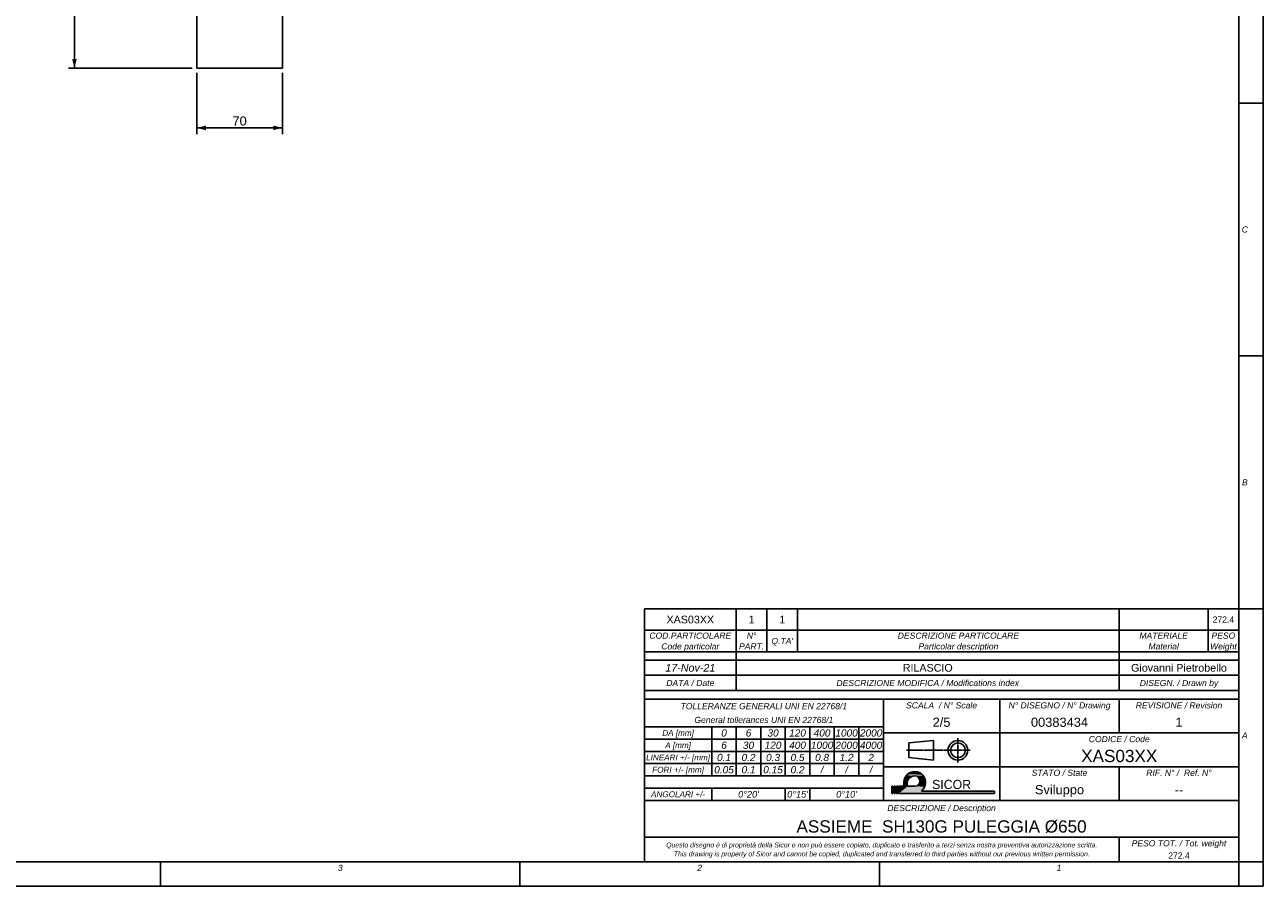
# Model space of a CAD drawing. Header units: millimetres. Extents: x 0 to 1189, y 0 to 841.
# Tile 55 of 68: x 785 to 1189, y 0 to 281. Entities that reach past the tile are written whole.
import ezdxf

# ---------------------------------------------------------------- set-up
doc = ezdxf.new("R2010")
doc.units = ezdxf.units.MM
doc.header["$LTSCALE"] = 65.395
doc.layers.get('0').update_dxf_attribs({"linetype": 'CONTINUOUS'})
doc.layers.add('7_ALL_NOTE', color=7, linetype='CONTINUOUS')
doc.styles.get("Standard").update_dxf_attribs({"font": 'arial.ttf'})
doc.styles.add('TEXTSTYLE_1', font='gdt', dxfattribs={"width": 0.8})
doc.styles.add('TEXTSTYLE_2', font='sqr721be.ttf')
doc.styles.add('TEXTSTYLE_3', font='ariali.ttf')
doc.styles.add('TEXTSTYLE_4', font='arial.ttf')
doc.styles.add('TEXTSTYLE_5', font='ariali.ttf')
doc.dimstyles.new('DIMSTYLE_1', dxfattribs={"dimtxt": 3, "dimasz": 3, "dimexe": 2, "dimexo": 1.5, "dimgap": 0.75, "dimtad": 1, "dimdec": 1, "dimlfac": 2.5, "dimdsep": 46, "dimtxsty": 'Standard', "dimblk": '_FILLED', "dimblk1": '_FILLED', "dimblk2": '_FILLED', "dimcen": 0.09, "dimadec": 1, "dimazin": 2, "dimtp": 0.3, "dimtm": 0.3, "dimtfac": 1, "dimtdec": 1, "dimtofl": 0, "dimtmove": 0, "dimatfit": 3, "dimldrblk": '_FILLED', "dimfxl": 0, "dimtolj": 1, "dimarcsym": 0})
doc.dimstyles.new('DIMSTYLE_4', dxfattribs={"dimtxt": 3, "dimasz": 3, "dimexe": 2, "dimexo": 1.5, "dimgap": 0.75, "dimtad": 1, "dimdec": 1, "dimlfac": 2.5, "dimdsep": 46, "dimtxsty": 'Standard', "dimblk": '_FILLED', "dimblk1": '_FILLED', "dimblk2": '_FILLED', "dimcen": 0.09, "dimadec": 1, "dimazin": 2, "dimtp": 0.8, "dimtm": 0.8, "dimtfac": 1, "dimtdec": 1, "dimtofl": 0, "dimtmove": 0, "dimatfit": 3, "dimldrblk": '_FILLED', "dimfxl": 0, "dimtolj": 1, "dimarcsym": 0})

# ---------------------------------------------------------------- blocks, each defined once
blk = doc.blocks.new('PROIEZIONE_BL0', base_point=(1082.95, 44.34))
at = {"color": 1, "linetype": 'Continuous'}
for p, q in [((1073.35, 46.74), (1081.35, 47.54)), ((1073.35, 41.94), (1073.35, 46.74)), ((1081.35, 41.14), (1081.35, 47.54)), ((1089.35, 48.34), (1089.35, 46.19)), ((1089.35, 45.93), (1089.35, 46.03)), ((1089.35, 45.77), (1089.35, 42.92)), ((1074.48, 44.34), (1072.55, 44.34)), ((1073.35, 41.94), (1081.35, 41.14)), ((1074.74, 44.34), (1074.64, 44.34)), ((1077.75, 44.34), (1074.9, 44.34)), ((1078.02, 44.34), (1077.91, 44.34)), ((1081.03, 44.34), (1078.18, 44.34)), ((1081.29, 44.34), (1081.19, 44.34)), ((1084.3, 44.34), (1081.45, 44.34)), ((1084.57, 44.34), (1084.46, 44.34)), ((1087.58, 44.34), (1084.73, 44.34)), ((1087.84, 44.34), (1087.74, 44.34)), ((1090.85, 44.34), (1088, 44.34)), ((1089.35, 42.65), (1089.35, 42.76)), ((1089.35, 40.34), (1089.35, 42.49)), ((1091.12, 44.34), (1091.01, 44.34)), ((1093.35, 44.34), (1091.28, 44.34))]:
    blk.add_line(p, q, dxfattribs=at)
for radius in [3.2, 2.4]:
    blk.add_circle((1089.35, 44.34), radius, dxfattribs=at)
blk = doc.blocks.new('LOGO_SICOR_BL1', base_point=(1084.51, 33.83))
at = {"color": 1, "linetype": 'Continuous'}
for p, q in [((1068.12, 32.64), (1067.72, 32.64)), ((1067.72, 32.64), (1067.72, 30.27)), ((1068.12, 32.64), (1067.72, 32.64)), ((1067.72, 32.64), (1067.72, 30.27)), ((1067.72, 32.64), (1067.72, 30.27)), ((1068.12, 32.64), (1067.72, 32.64)), ((1068.12, 30.27), (1068.12, 32.64)), ((1068.12, 30.27), (1068.12, 32.64)), ((1068.12, 30.27), (1068.12, 32.64)), ((1068.91, 32.64), (1068.51, 32.64)), ((1068.51, 32.64), (1068.51, 30.27)), ((1068.91, 32.64), (1068.51, 32.64)), ((1068.51, 32.64), (1068.51, 30.27)), ((1068.51, 32.64), (1068.51, 30.27)), ((1068.91, 32.64), (1068.51, 32.64)), ((1068.91, 30.27), (1068.91, 32.64)), ((1068.91, 30.27), (1068.91, 32.64)), ((1068.91, 30.27), (1068.91, 32.64)), ((1069.7, 32.64), (1069.3, 32.64)), ((1069.3, 32.64), (1069.3, 30.27)), ((1069.7, 32.64), (1069.3, 32.64)), ((1069.3, 32.64), (1069.3, 30.27)), ((1069.3, 32.64), (1069.3, 30.27)), ((1069.7, 32.64), (1069.3, 32.64)), ((1069.7, 30.27), (1069.7, 32.64)), ((1069.7, 30.27), (1069.7, 32.64)), ((1069.7, 30.27), (1069.7, 32.64)), ((1070.09, 30.27), (1070.09, 32.64)), ((1070.09, 32.64), (1071.88, 32.64)), ((1071.88, 32.64), (1070.09, 32.64)), ((1070.09, 32.64), (1070.09, 30.27)), ((1071.88, 32.64), (1070.09, 32.64)), ((1070.09, 32.64), (1070.09, 30.27)), ((1075.23, 32.64), (1072.93, 32.64)), ((1075.23, 32.64), (1072.93, 32.64)), ((1072.93, 32.64), (1075.23, 32.64)), ((1067.72, 30.27), (1068.12, 30.27)), ((1067.72, 30.27), (1068.12, 30.27)), ((1067.72, 30.27), (1068.12, 30.27)), ((1068.51, 30.27), (1068.91, 30.27)), ((1068.51, 30.27), (1068.91, 30.27)), ((1068.51, 30.27), (1068.91, 30.27)), ((1069.3, 30.27), (1069.7, 30.27)), ((1069.3, 30.27), (1069.7, 30.27)), ((1069.3, 30.27), (1069.7, 30.27)), ((1070.09, 30.27), (1101.31, 30.27)), ((1070.09, 30.27), (1101.31, 30.27)), ((1070.09, 30.27), (1101.31, 30.27)), ((1101.31, 31.06), (1077.46, 31.06)), ((1101.31, 31.06), (1077.46, 31.06)), ((1101.31, 31.06), (1077.46, 31.06)), ((1101.31, 30.27), (1101.31, 31.06)), ((1101.31, 30.27), (1101.31, 31.06)), ((1101.31, 30.27), (1101.31, 31.06))]:
    blk.add_line(p, q, dxfattribs=at)
for centre, radius, start, end in [((1075.23, 33.83), 3.56, 0, 199.4712), ((1075.23, 33.83), 3.56, 0, 199.4712), ((1075.23, 33.83), 3.56, 0, 199.4712), ((1075.23, 33.83), 3.56, 0, 199.4712), ((1075.23, 33.53), 2.47, 90, 201.1002), ((1075.23, 33.53), 2.47, 90, 201.1002), ((1075.23, 33.53), 2.47, 90, 201.1002), ((1075.23, 34.32), 1.68, 270, 90), ((1075.23, 34.32), 1.68, 270, 90), ((1075.23, 34.32), 1.68, 270, 90), ((1075.23, 33.83), 3.56, 308.9424, 360), ((1075.23, 33.83), 3.56, 308.9424, 360), ((1075.23, 33.83), 3.56, 308.9424, 360), ((1075.23, 33.83), 3.56, 308.9424, 360)]:
    blk.add_arc(centre, radius, start, end, dxfattribs=at)
for points in [[(1072.58, 36.2), (1072.92, 36.54), (1077.7, 36.39)], [(1077.7, 36.39), (1078.02, 36.04), (1072.58, 36.2)], [(1072.92, 36.54), (1073.31, 36.82), (1077.33, 36.69)], [(1077.33, 36.69), (1077.7, 36.39), (1072.92, 36.54)], [(1073.31, 36.82), (1073.72, 37.05), (1076.93, 36.95)], [(1076.93, 36.95), (1077.33, 36.69), (1073.31, 36.82)], [(1073.72, 37.05), (1074.17, 37.22), (1076.5, 37.15)], [(1076.5, 37.15), (1076.93, 36.95), (1073.72, 37.05)], [(1074.17, 37.22), (1074.63, 37.33), (1076.05, 37.29)], [(1076.05, 37.29), (1076.5, 37.15), (1074.17, 37.22)], [(1074.63, 37.33), (1075.1, 37.38), (1075.58, 37.37)], [(1075.58, 37.37), (1076.05, 37.29), (1074.63, 37.33)], [(1067.72, 30.27), (1067.72, 32.64), (1068.12, 32.64)], [(1068.12, 32.64), (1068.12, 30.27), (1067.72, 30.27)], [(1068.51, 30.27), (1068.51, 32.64), (1068.91, 32.64)], [(1068.91, 32.64), (1068.91, 30.27), (1068.51, 30.27)], [(1069.3, 30.27), (1069.3, 32.64), (1069.7, 32.64)], [(1069.7, 32.64), (1069.7, 30.27), (1069.3, 30.27)], [(1078.5, 32.43), (1070.09, 30.27), (1075.23, 32.64)], [(1075.23, 32.64), (1070.09, 30.27), (1072.93, 32.64)], [(1072.93, 32.64), (1070.09, 30.27), (1071.88, 32.64)], [(1070.09, 30.27), (1070.09, 32.64), (1071.88, 32.64)], [(1078.37, 32.17), (1070.09, 30.27), (1078.5, 32.43)], [(1071.68, 34.05), (1071.74, 34.52), (1072.88, 34.3)], [(1072.88, 34.3), (1072.81, 34.03), (1071.68, 34.05)], [(1071.68, 33.57), (1071.68, 34.05), (1072.81, 34.03)], [(1072.77, 33.75), (1071.68, 33.57), (1072.81, 34.03)], [(1072.77, 33.75), (1072.76, 33.47), (1071.68, 33.57)], [(1071.75, 33.1), (1071.68, 33.57), (1072.76, 33.47)], [(1071.74, 34.52), (1071.86, 34.98), (1073.12, 34.81)], [(1072.98, 34.56), (1071.74, 34.52), (1073.12, 34.81)], [(1072.98, 34.56), (1072.88, 34.3), (1071.74, 34.52)], [(1072.78, 33.19), (1071.75, 33.1), (1072.76, 33.47)], [(1072.78, 33.19), (1072.84, 32.91), (1071.75, 33.1)], [(1071.88, 32.64), (1071.75, 33.1), (1072.84, 32.91)], [(1071.86, 34.98), (1072.05, 35.42), (1073.46, 35.26)], [(1073.28, 35.04), (1071.86, 34.98), (1073.46, 35.26)], [(1073.28, 35.04), (1073.12, 34.81), (1071.86, 34.98)], [(1072.84, 32.91), (1072.93, 32.64), (1071.88, 32.64)], [(1072.05, 35.42), (1072.29, 35.83), (1074.14, 35.75)], [(1073.9, 35.61), (1072.05, 35.42), (1074.14, 35.75)], [(1073.67, 35.45), (1072.05, 35.42), (1073.9, 35.61)], [(1073.67, 35.45), (1073.46, 35.26), (1072.05, 35.42)], [(1072.29, 35.83), (1072.58, 36.2), (1074.95, 35.99)], [(1074.67, 35.94), (1072.29, 35.83), (1074.95, 35.99)], [(1074.4, 35.86), (1072.29, 35.83), (1074.67, 35.94)], [(1074.4, 35.86), (1074.14, 35.75), (1072.29, 35.83)], [(1078.02, 36.04), (1075.23, 36), (1072.58, 36.2)], [(1075.23, 36), (1074.95, 35.99), (1072.58, 36.2)], [(1075.23, 36), (1078.02, 36.04), (1075.45, 35.99)], [(1075.45, 32.66), (1078.6, 32.7), (1075.23, 32.64)], [(1078.6, 32.7), (1078.5, 32.43), (1075.23, 32.64)], [(1075.45, 35.99), (1078.02, 36.04), (1075.66, 35.94)], [(1075.45, 32.66), (1075.66, 32.7), (1078.6, 32.7)], [(1075.66, 35.94), (1078.02, 36.04), (1075.87, 35.87)], [(1075.87, 32.77), (1078.68, 32.97), (1075.66, 32.7)], [(1078.68, 32.97), (1078.6, 32.7), (1075.66, 32.7)], [(1075.87, 35.87), (1078.02, 36.04), (1076.07, 35.78)], [(1076.07, 32.87), (1078.68, 32.97), (1075.87, 32.77)], [(1076.07, 35.78), (1078.02, 36.04), (1076.25, 35.66)], [(1076.07, 32.87), (1076.25, 32.99), (1078.68, 32.97)], [(1078.02, 36.04), (1078.29, 35.64), (1076.25, 35.66)], [(1076.42, 35.51), (1076.25, 35.66), (1078.29, 35.64)], [(1076.42, 33.14), (1078.74, 33.26), (1076.25, 32.99)], [(1078.74, 33.26), (1078.68, 32.97), (1076.25, 32.99)], [(1076.42, 35.51), (1078.29, 35.64), (1076.56, 35.35)], [(1076.42, 33.14), (1076.56, 33.3), (1078.74, 33.26)], [(1078.29, 35.64), (1078.5, 35.22), (1076.56, 35.35)], [(1076.68, 35.16), (1076.56, 35.35), (1078.5, 35.22)], [(1076.68, 33.48), (1078.77, 33.54), (1076.56, 33.3)], [(1078.77, 33.54), (1078.74, 33.26), (1076.56, 33.3)], [(1076.68, 35.16), (1078.5, 35.22), (1076.78, 34.97)], [(1076.68, 33.48), (1076.78, 33.68), (1078.77, 33.54)], [(1078.5, 35.22), (1078.66, 34.77), (1076.78, 34.97)], [(1076.85, 34.76), (1076.78, 34.97), (1078.66, 34.77)], [(1076.78, 33.68), (1076.85, 33.89), (1078.79, 33.83)], [(1078.79, 33.83), (1078.77, 33.54), (1076.78, 33.68)], [(1076.85, 34.76), (1078.66, 34.77), (1076.89, 34.54)], [(1076.89, 34.1), (1078.75, 34.3), (1076.85, 33.89)], [(1078.75, 34.3), (1078.79, 33.83), (1076.85, 33.89)], [(1076.89, 34.54), (1078.66, 34.77), (1076.91, 34.32)], [(1076.89, 34.1), (1076.91, 34.32), (1078.75, 34.3)], [(1078.66, 34.77), (1078.75, 34.3), (1076.91, 34.32)], [(1078.23, 31.92), (1070.09, 30.27), (1078.37, 32.17)], [(1078.06, 31.68), (1070.09, 30.27), (1078.23, 31.92)], [(1077.88, 31.46), (1070.09, 30.27), (1078.06, 31.68)], [(1077.68, 31.25), (1070.09, 30.27), (1077.88, 31.46)], [(1077.46, 31.06), (1070.09, 30.27), (1077.68, 31.25)], [(1101.31, 31.06), (1070.09, 30.27), (1077.46, 31.06)], [(1101.31, 31.06), (1101.31, 30.27), (1070.09, 30.27)]]:
    blk.add_solid(points, dxfattribs=at)
at = {"color": 1, "linetype": 'Continuous', "style": 'TEXTSTYLE_2'}
blk.add_text('SICOR', height=3, dxfattribs=at).set_placement((1080.92, 31.7))
blk = doc.blocks.new('_FILLED')
at = {"color": 0, "linetype": 'ByBlock'}
blk.add_solid([(0, 0), (-1, 0.25), (-1, -0.25)], dxfattribs=at)
blk = doc.blocks.new('*D1')
at = {"color": 2, "linetype": 'Continuous'}
for p, q in [((840.88, 265.38), (840.88, 245.39)), ((868.88, 265.38), (868.88, 245.39)), ((840.88, 247.39), (854.88, 247.39)), ((868.88, 247.39), (854.88, 247.39))]:
    blk.add_line(p, q, dxfattribs=at)
at = {"color": 2, "linetype": 'Continuous', "xscale": 3, "yscale": 3, "zscale": 3, "rotation": 180}
blk.add_blockref('_FILLED', (840.88, 247.39), dxfattribs=at)
at = {"color": 2, "linetype": 'Continuous', "xscale": 3, "yscale": 3, "zscale": 3}
blk.add_blockref('_FILLED', (868.88, 247.39), dxfattribs=at)
at = {"color": 2, "linetype": 'Continuous', "insert": (854.88, 251.14), "char_height": 3, "width": 4.6617, "attachment_point": 2, "line_spacing_factor": 0.9}
blk.add_mtext('70', dxfattribs=at)
blk = doc.blocks.new('*D6')
at = {"color": 2, "linetype": 'Continuous'}
for p, q in [((839.38, 528.48), (798.99, 528.48)), ((800.99, 528.48), (800.99, 397.68)), ((800.99, 266.88), (800.99, 397.68)), ((839.38, 266.88), (798.99, 266.88))]:
    blk.add_line(p, q, dxfattribs=at)
at = {"color": 2, "linetype": 'Continuous', "xscale": 3, "yscale": 3, "zscale": 3}
for p, rotation in [((800.99, 528.48), 90), ((800.99, 266.88), 270)]:
    blk.add_blockref('_FILLED', p, dxfattribs=dict(at, rotation=rotation))
at = {"color": 2, "linetype": 'Continuous', "insert": (797.24, 397.68), "char_height": 3, "width": 10.9926, "attachment_point": 2, "rotation": 90, "line_spacing_factor": 0.9, "style": 'TEXTSTYLE_1'}
blk.add_mtext('{\\fgdt;n}\\fArial;654', dxfattribs=at)

msp = doc.modelspace()

# ---------------------------------------------------------------- linework, layer by layer
at = {"color": 7, "linetype": 'Continuous'}
for p, q in [((1189, 0), (1189, 841)), ((1181, 8), (1181, 833)), ((840.877, 266.879), (840.877, 528.479)), ((868.877, 266.879), (868.877, 528.479)), ((868.877, 266.879), (840.877, 266.879)), ((8, 8), (1181, 8)), ((0, 0), (1189, 0))]:
    msp.add_line(p, q, dxfattribs=at)
at = {"color": 2, "linetype": 'Continuous'}
for p, q in [((1181, 833), (1181, 8)), ((1189, 833), (1189, 8)), ((1181, 255.5), (1189, 255.5)), ((1181, 173), (1189, 173)), ((987, 76.5), (987, 90.5)), ((987, 90.5), (1181, 90.5)), ((1017, 76.5), (1017, 90.5)), ((1027, 76.5), (1027, 90.5)), ((1037, 76.5), (1037, 90.5)), ((1142, 76.5), (1142, 90.5)), ((1171, 76.5), (1171, 90.5)), ((1181, 90.5), (1189, 90.5)), ((1181, 76.5), (1181, 90.5)), ((987, 83.5), (1181, 83.5)), ((987, 63.8), (987, 76.5)), ((987, 76.5), (1181, 76.5)), ((987, 76.5), (1181, 76.5)), ((987, 73.7), (1181, 73.7)), ((1017, 63.8), (1017, 76.5)), ((1142, 63.8), (1142, 76.5)), ((1181, 63.8), (1181, 76.5)), ((987, 68.8), (1181, 68.8)), ((987, 63.8), (1181, 63.8)), ((987, 63.8), (987, 8)), ((987, 63.8), (1181, 63.8)), ((987, 61), (1181, 61)), ((987, 61), (1065, 61)), ((987, 61), (987, 28)), ((1065, 61), (1065, 28)), ((1065, 61), (1065, 28)), ((1103, 61), (1103, 28)), ((1142, 61), (1142, 50)), ((1181, 63.8), (1181, 8)), ((987, 52), (1065, 52)), ((1009, 52), (1009, 36)), ((1017, 52), (1017, 36)), ((1025, 52), (1025, 36)), ((1033, 52), (1033, 36)), ((1041, 52), (1041, 36)), ((1049, 52), (1049, 36)), ((1057, 52), (1057, 36)), ((1065, 50), (1181, 50)), ((987, 48), (1065, 48)), ((987, 44), (1065, 44)), ((987, 40), (1065, 40)), ((1065, 39), (1181, 39)), ((1142, 39), (1142, 28)), ((987, 36), (1065, 36)), ((987, 32), (1065, 32)), ((1009, 32), (1009, 28)), ((1033, 32), (1033, 28)), ((1041, 32), (1041, 28)), ((987, 28), (1181, 28)), ((987, 28), (1065, 28)), ((987, 16), (1181, 16)), ((1142, 16), (1142, 8)), ((8, 8), (1181, 8)), ((829.1, 8), (829.1, 0)), ((946.4, 8), (946.4, 0)), ((987, 8), (1181, 8)), ((1063.7, 8), (1063.7, 0)), ((1181, 8), (1181, 0)), ((1181, 8), (1189, 8)), ((8, 0), (1181, 0))]:
    msp.add_line(p, q, dxfattribs=at)

# ---------------------------------------------------------------- block references
for name, p in [('PROIEZIONE_BL0', (1082.947, 44.341)), ('LOGO_SICOR_BL1', (1084.514, 33.828))]:
    msp.add_blockref(name, p, dxfattribs=at)

# ---------------------------------------------------------------- texts
at = {"layer": '7_ALL_NOTE', "color": 1, "linetype": 'Continuous', "attachment_point": 2, "line_spacing_factor": 0.9}
for s, insert, char_height, width, style in [('C', (1183, 215.25), 2, 2.03717, 'TEXTSTYLE_3'), ('B', (1183, 132.75), 2, 1.86617, 'TEXTSTYLE_3'), ('XAS03XX', (1002, 88.25), 2.5, 15.50186, 'TEXTSTYLE_4'), ('1', (1022, 88.25), 2.5, 1.94238, 'TEXTSTYLE_4'), ('1', (1032, 88.25), 2.5, 1.94238, 'TEXTSTYLE_4'), ('272.4', (1176, 88), 2, 6.98885, 'TEXTSTYLE_4'), ('COD.PARTICOLARE', (1002, 82.75), 2, 26.78067, 'TEXTSTYLE_3'), ('N°', (1022, 82.75), 2, 3.14498, 'TEXTSTYLE_3'), ("Q.TA'", (1032, 81), 2, 7.22677, 'TEXTSTYLE_3'), ('DESCRIZIONE PARTICOLARE', (1089.5, 82.75), 2, 39.63569, 'TEXTSTYLE_3'), ('MATERIALE', (1156.5, 82.75), 2, 15.92565, 'TEXTSTYLE_3'), ('PESO', (1176, 82.75), 2, 7.74721, 'TEXTSTYLE_3'), ('Code particolar', (1002, 79.25), 2, 19.18216, 'TEXTSTYLE_3'), ('PART.', (1022, 79.25), 2, 8.20818, 'TEXTSTYLE_3'), ('Particolar description', (1089.5, 79.25), 2, 26.05948, 'TEXTSTYLE_3'), ('Material', (1156.5, 79.25), 2, 10.02974, 'TEXTSTYLE_3'), ('Weight', (1176, 79.25), 2, 8.83271, 'TEXTSTYLE_3'), ('17-Nov-21 ', (1002, 72.5), 2.5, 17.26766, 'TEXTSTYLE_5'), ('RILASCIO', (1079.5, 72.5), 2.5, 16.27323, 'TEXTSTYLE_4'), ('Giovanni Pietrobello', (1161.5, 72.5), 2.5, 31.21747, 'TEXTSTYLE_4'), ('DATA / Date ', (1002, 67.3), 2, 16.42379, 'TEXTSTYLE_5'), ('DESCRIZIONE MODIFICA / Modifications index', (1079.5, 67.3), 2, 59.60595, 'TEXTSTYLE_3'), ('DISEGN. / Drawn by', (1161.5, 67.3), 2, 25.73978, 'TEXTSTYLE_3'), ('TOLLERANZE GENERALI UNI EN 22768/1', (1026, 59.75), 2, 54.26022, 'TEXTSTYLE_3'), ('SCALA  / N° Scale', (1084, 60), 2, 23.12268, 'TEXTSTYLE_3'), ('N° DISEGNO / N° Drawing', (1122.5, 60), 2, 33.22677, 'TEXTSTYLE_3'), ('REVISIONE / Revision', (1161.5, 60), 2, 28.20818, 'TEXTSTYLE_3'), ('General tollerances UNI EN 22768/1', (1026, 55.25), 2, 45.30112, 'TEXTSTYLE_3'), ('2/5', (1084, 55), 3, 5.82156, 'TEXTSTYLE_4'), ('00383434', (1122.5, 55), 3, 18.64684, 'TEXTSTYLE_4'), ('1', (1161.5, 55), 3, 2.33086, 'TEXTSTYLE_4'), ('DA [mm]', (998, 50.95), 1.9, 10.42528, 'TEXTSTYLE_3'), ('0', (1013, 51.175), 2.35, 1.85204, 'TEXTSTYLE_3'), ('6', (1021, 51.175), 2.35, 1.86952, 'TEXTSTYLE_3'), ('30', (1029, 51.175), 2.35, 3.67788, 'TEXTSTYLE_3'), ('120', (1037, 51.175), 2.35, 5.50372, 'TEXTSTYLE_3'), ('400', (1045, 51.175), 2.35, 5.50372, 'TEXTSTYLE_3'), ('1000', (1053, 51.175), 2.35, 7.32955, 'TEXTSTYLE_3'), ('2000', (1061, 51.175), 2.35, 7.32955, 'TEXTSTYLE_3'), ('CODICE / Code', (1142, 49), 2, 19.84387, 'TEXTSTYLE_3'), ('A', (1183, 50.25), 2, 1.85874, 'TEXTSTYLE_3'), ('A [mm]', (998, 46.95), 1.9, 8.51115, 'TEXTSTYLE_3'), ('6', (1013, 47.175), 2.35, 1.86952, 'TEXTSTYLE_3'), ('30', (1021, 47.175), 2.35, 3.67788, 'TEXTSTYLE_3'), ('120', (1029, 47.175), 2.35, 5.50372, 'TEXTSTYLE_3'), ('400', (1037, 47.175), 2.35, 5.50372, 'TEXTSTYLE_3'), ('1000', (1045, 47.175), 2.35, 7.32955, 'TEXTSTYLE_3'), ('2000', (1053, 47.175), 2.35, 7.32955, 'TEXTSTYLE_3'), ('4000', (1061, 47.175), 2.35, 7.32955, 'TEXTSTYLE_3'), ('XAS03XX', (1142, 44.5), 4, 24.80297, 'TEXTSTYLE_4'), ('LINEARI +/- [mm]', (998, 42.95), 1.9, 20.94944, 'TEXTSTYLE_3'), ('0.1', (1013, 43.175), 2.35, 4.56022, 'TEXTSTYLE_3'), ('0.2', (1021, 43.175), 2.35, 4.5777, 'TEXTSTYLE_3'), ('0.3', (1029, 43.175), 2.35, 4.56022, 'TEXTSTYLE_3'), ('0.5', (1037, 43.175), 2.35, 4.61264, 'TEXTSTYLE_3'), ('0.8', (1045, 43.175), 2.35, 4.58643, 'TEXTSTYLE_3'), ('1.2', (1053, 43.175), 2.35, 4.5777, 'TEXTSTYLE_3'), ('2', (1061, 43.175), 2.35, 1.84331, 'TEXTSTYLE_3'), ('FORI +/- [mm]', (998, 38.95), 1.9, 16.97286, 'TEXTSTYLE_3'), ('0.05', (1013, 39.175), 2.35, 6.43848, 'TEXTSTYLE_3'), ('0.1', (1021, 39.175), 2.35, 4.56022, 'TEXTSTYLE_3'), ('0.15', (1029, 39.175), 2.35, 6.43848, 'TEXTSTYLE_3'), ('0.2', (1037, 39.175), 2.35, 4.5777, 'TEXTSTYLE_3'), ('/', (1045, 39.175), 2.35, 1.33662, 'TEXTSTYLE_3'), ('/', (1053, 39.175), 2.35, 1.33662, 'TEXTSTYLE_3'), ('/', (1061, 39.175), 2.35, 1.33662, 'TEXTSTYLE_3'), ('STATO / State ', (1122.5, 38), 2, 18.89963, 'TEXTSTYLE_3'), ('RIF. N° /  Ref. N°', (1161.5, 38), 2, 21.29368, 'TEXTSTYLE_3'), ('Sviluppo', (1122.5, 33), 3, 16.05948, 'TEXTSTYLE_4'), ('ANGOLARI +/-', (998, 30.95), 1.9, 17.59442, 'TEXTSTYLE_3'), ("0°20'", (1021, 31.075), 2.15, 6.9855, 'TEXTSTYLE_3'), ("0°15'", (1037, 31.075), 2.15, 6.9855, 'TEXTSTYLE_3'), ("0°10'", (1053, 31.075), 2.15, 6.9855, 'TEXTSTYLE_3'), ('--', (1161.5, 33), 3, 2.7881, 'TEXTSTYLE_4'), ('DESCRIZIONE / Description', (1084, 26.5), 2, 35.33829, 'TEXTSTYLE_3'), ('ASSIEME  SH130G PULEGGIA Ø650', (1084, 21.5), 4, 94.55762, 'TEXTSTYLE_4'), ('Questo disegno è di proprietà della Sicor e non può essere copiato, duplicato e trasferito a terzi senza nostra preventiva autorizzazione scritta.', (1064.5, 14.25), 1.6, 140.84164, 'TEXTSTYLE_3'), ('PESO TOT. / Tot. weight', (1161.5, 15), 2, 30.98141, 'TEXTSTYLE_3'), ('This drawing is property of Sicor and cannot be copied, duplicated and transferred to third parties without our previous written permission.', (1064.5, 11.35), 1.6, 135.64907, 'TEXTSTYLE_3'), ('272.4', (1161.5, 11), 2, 6.98885, 'TEXTSTYLE_4'), ('3', (887.75, 7), 2, 1.5539, 'TEXTSTYLE_3'), ('2', (1005.05, 7), 2, 1.56877, 'TEXTSTYLE_3'), ('1', (1122.35, 7), 2, 1.5539, 'TEXTSTYLE_3')]:
    msp.add_mtext(s, dxfattribs=dict(at, insert=insert, char_height=char_height, width=width, style=style))

# ---------------------------------------------------------------- dimensions: what is measured, and where the dimension line sits
at = {"color": 2, "linetype": 'Continuous'}
dim = msp.add_linear_dim(base=(800.992, 528.479), p1=(840.877, 266.879), p2=(840.877, 528.479), angle=90, text='%%c<>', dimstyle='DIMSTYLE_4', dxfattribs=at)
dim.commit()
dim.dimension.update_dxf_attribs({"geometry": '*D6', "text_midpoint": (800.992, 397.679), "dimtype": 160})
dim = msp.add_linear_dim(base=(840.877, 247.389), p1=(868.877, 266.879), p2=(840.877, 266.879), angle=180, dimstyle='DIMSTYLE_1', dxfattribs=at)
dim.commit()
dim.dimension.update_dxf_attribs({"geometry": '*D1', "text_midpoint": (854.88, 247.389), "dimtype": 160})

doc.saveas('drawing.dxf')
